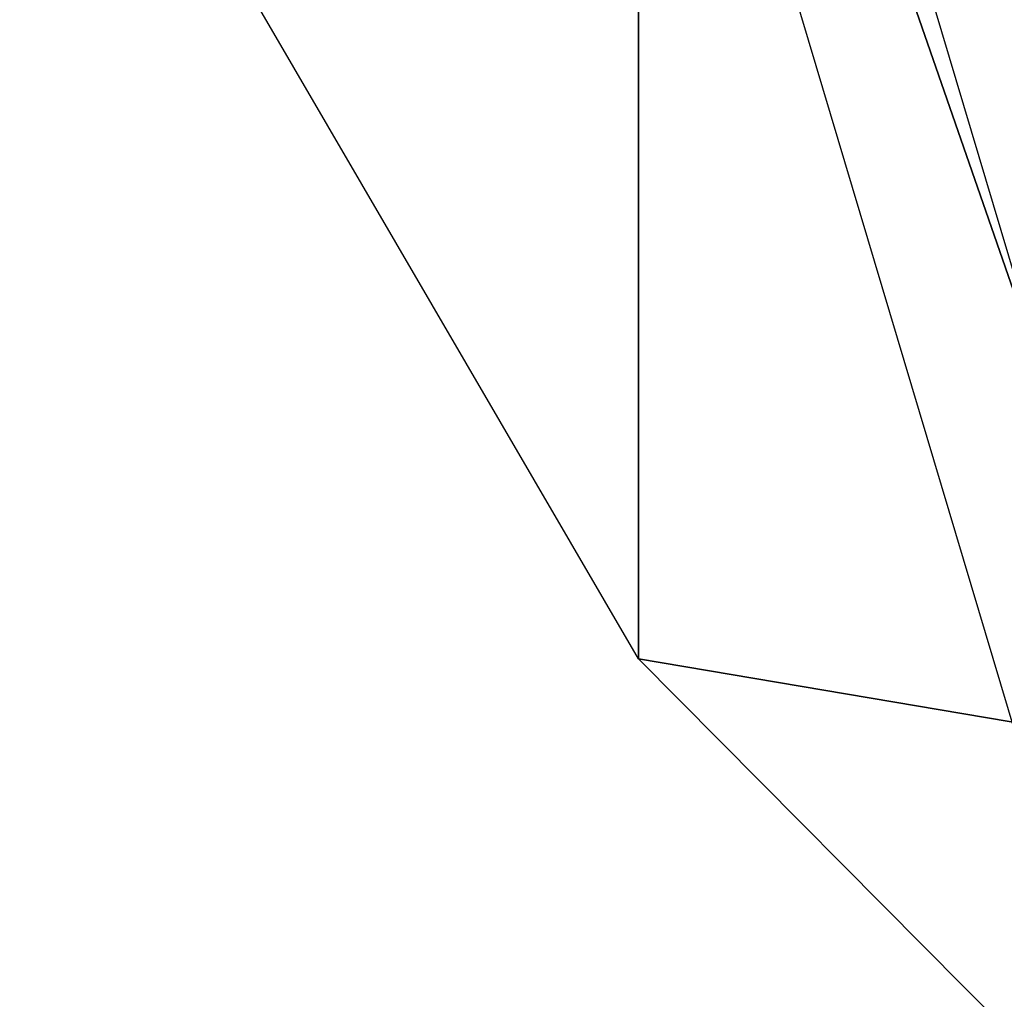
# Model space of a CAD drawing. Header units: millimetres. Extents: x 0 to 54, y -56 to 65.
# Tile 215 of 256: x 8.275 to 8.913, y -34.043 to -33.409. Entities that reach past the tile are written whole.
import ezdxf

# ---------------------------------------------------------------- set-up
doc = ezdxf.new("R2010")
doc.units = ezdxf.units.MM
doc.header["$LTSCALE"] = 25.4
doc.layers.get('0').update_dxf_attribs({"true_color": 0xff5454})

# ---------------------------------------------------------------- blocks, each defined once
blk = doc.blocks.new('SPIKE-LED-M-9100.STL')
at = {"color": 250, "true_color": 0x262626}
mesh = blk.add_polyface(dxfattribs=at)
corners = [(6.95505, -30.87014, 90.15585), (8.67586, -31.63323, 84.9529), (8.67586, -33.8227, 87.0038), (6.95505, -28.68067, 88.10495)]
mesh.append_faces([[corners[k] for k in face] for face in [(0, 1, 2), (1, 0, 3)]], dxfattribs={"vtx0": -1, "color": 250})
at = {"color": 7, "true_color": 0xe6ffff}
mesh = blk.add_polyface(dxfattribs=at)
corners = [(8.31623, -31.84944, 95.73419), (8.94387, -33.65717, 93.21506), (8.94387, -33.95117, 93.49046), (8.31623, -31.55543, 95.45879)]
mesh.append_faces([[corners[k] for k in face] for face in [(0, 1, 2), (1, 0, 3)]], dxfattribs={"vtx0": -1, "color": 7})
at = {"color": 250, "true_color": 0x262626}
mesh = blk.add_polyface(dxfattribs=at)
corners = [(8.67586, -33.8227, 87.0038), (11.28489, -34.26387, 82.14452), (11.28489, -36.45335, 84.19542), (8.67586, -31.63323, 84.9529)]
mesh.append_faces([[corners[k] for k in face] for face in [(0, 1, 2), (1, 0, 3)]], dxfattribs={"vtx0": -1, "color": 250})

msp = doc.modelspace()

# ---------------------------------------------------------------- block references
at = {"color": 0}
msp.add_blockref('SPIKE-LED-M-9100.STL', (0, 0), dxfattribs=at)

doc.saveas('drawing.dxf')
